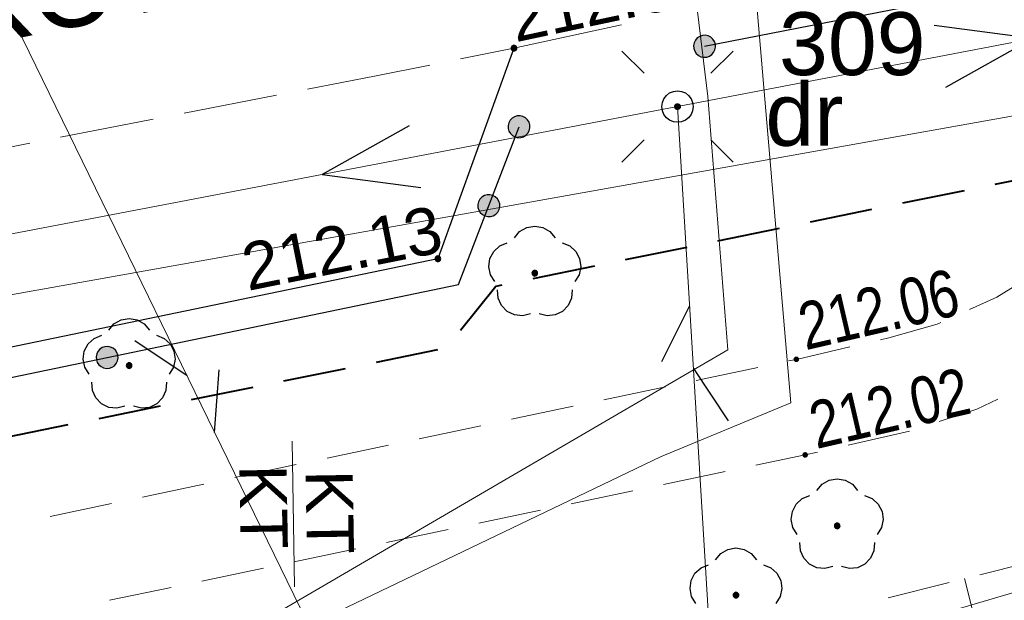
# Model space of a CAD drawing. Header units: metres. Extents: x 7419414 to 7419803, y 5549484 to 5549731.
# Tile 27 of 102: x 7419475.72 to 7419491.38, y 5549646.48 to 5549655.71. Entities that reach past the tile are written whole.
import ezdxf
from ezdxf.enums import TextEntityAlignment as Align

# ---------------------------------------------------------------- set-up
doc = ezdxf.new("R2010")
doc.units = ezdxf.units.M
doc.header["$MEASUREMENT"] = 0
doc.layers.get('0').update_dxf_attribs({"color": 250})
for name, color, linetype, lineweight in [('EGDE', 7, 'Continuous', 13), ('EGDE_O', 7, 'Continuous', 13), ('EGUG_O', 96, 'Continuous', 13), ('GELULI_O', 7, 'Continuous', 13), ('KTCR02', 18, 'Continuous', 13), ('LINIE ROZGRANICZAJĄCE MPZP', 212, 'Continuous', 0), ('OTKJ', 7, 'Continuous', 13), ('OTKK', 7, 'Continuous', 30), ('OTOO', 7, 'Continuous', 30), ('OTRK', 7, 'Continuous', 13), ('OTRS_O', 7, 'Continuous', 13), ('RTPW02', 250, 'Continuous', 0), ('SUEP', 1, 'Continuous', 13), ('SULL', 7, 'Continuous', 13), ('SULL_O', 7, 'Continuous', 13), ('sutp', 250, 'Continuous', 0)]:
    doc.layers.add(name, color=color, linetype=linetype, lineweight=lineweight)
doc.styles.add('Arial', font='arial.ttf')

# ---------------------------------------------------------------- blocks, each defined once
blk = doc.blocks.new('RTPW02')
at = {"layer": 'RTPW02', "linetype": 'Continuous', "lineweight": 13}
h = blk.add_hatch(color=250, dxfattribs=at)
edge = h.paths.add_edge_path()
edge.add_arc((0, 0), 0.0045, 0, 360)

msp = doc.modelspace()

# ---------------------------------------------------------------- hatches: boundary and pattern name
at = {"linetype": 'Continuous'}
for points in [[(7419486.598, 5549655.115), (7419486.553, 5549655.124), (7419486.512, 5549655.145), (7419486.478, 5549655.175), (7419486.453, 5549655.213), (7419486.438, 5549655.256), (7419486.435, 5549655.302), (7419486.444, 5549655.347), (7419486.465, 5549655.388), (7419486.495, 5549655.422), (7419486.533, 5549655.447), (7419486.576, 5549655.462), (7419486.622, 5549655.465), (7419486.667, 5549655.456), (7419486.708, 5549655.435), (7419486.742, 5549655.405), (7419486.767, 5549655.367), (7419486.782, 5549655.324), (7419486.785, 5549655.278), (7419486.776, 5549655.233), (7419486.755, 5549655.192), (7419486.725, 5549655.158), (7419486.687, 5549655.133), (7419486.644, 5549655.118)], [(7419483.58, 5549655.215), (7419483.568, 5549655.217), (7419483.558, 5549655.221), (7419483.548, 5549655.228), (7419483.541, 5549655.237), (7419483.537, 5549655.248), (7419483.535, 5549655.26), (7419483.537, 5549655.272), (7419483.541, 5549655.283), (7419483.548, 5549655.292), (7419483.558, 5549655.299), (7419483.568, 5549655.303), (7419483.58, 5549655.305), (7419483.592, 5549655.303), (7419483.603, 5549655.299), (7419483.612, 5549655.292), (7419483.619, 5549655.283), (7419483.623, 5549655.272), (7419483.625, 5549655.26), (7419483.623, 5549655.248), (7419483.619, 5549655.237), (7419483.612, 5549655.228), (7419483.603, 5549655.221), (7419483.592, 5549655.217)], [(7419486.182, 5549654.285), (7419486.17, 5549654.286), (7419486.16, 5549654.29), (7419486.15, 5549654.296), (7419486.143, 5549654.304), (7419486.138, 5549654.314), (7419486.135, 5549654.324), (7419486.135, 5549654.336), (7419486.139, 5549654.348), (7419486.145, 5549654.359), (7419486.156, 5549654.368), (7419486.167, 5549654.373), (7419486.179, 5549654.375), (7419486.192, 5549654.373), (7419486.201, 5549654.37), (7419486.21, 5549654.363), (7419486.218, 5549654.354), (7419486.223, 5549654.343), (7419486.225, 5549654.331), (7419486.224, 5549654.322), (7419486.221, 5549654.311), (7419486.213, 5549654.3), (7419486.205, 5549654.292), (7419486.194, 5549654.287)], [(7419483.642, 5549653.836), (7419483.597, 5549653.847), (7419483.557, 5549653.868), (7419483.524, 5549653.9), (7419483.5, 5549653.939), (7419483.487, 5549653.982), (7419483.486, 5549654.028), (7419483.497, 5549654.073), (7419483.518, 5549654.113), (7419483.55, 5549654.146), (7419483.589, 5549654.17), (7419483.632, 5549654.183), (7419483.678, 5549654.184), (7419483.723, 5549654.173), (7419483.763, 5549654.152), (7419483.796, 5549654.12), (7419483.82, 5549654.081), (7419483.833, 5549654.038), (7419483.834, 5549653.992), (7419483.823, 5549653.947), (7419483.802, 5549653.907), (7419483.77, 5549653.874), (7419483.731, 5549653.85), (7419483.688, 5549653.837)], [(7419483.162, 5549652.581), (7419483.117, 5549652.592), (7419483.077, 5549652.613), (7419483.044, 5549652.645), (7419483.02, 5549652.684), (7419483.007, 5549652.727), (7419483.006, 5549652.773), (7419483.017, 5549652.818), (7419483.038, 5549652.858), (7419483.07, 5549652.891), (7419483.109, 5549652.915), (7419483.152, 5549652.928), (7419483.198, 5549652.929), (7419483.243, 5549652.918), (7419483.283, 5549652.897), (7419483.316, 5549652.865), (7419483.34, 5549652.826), (7419483.353, 5549652.783), (7419483.354, 5549652.737), (7419483.343, 5549652.692), (7419483.322, 5549652.652), (7419483.29, 5549652.619), (7419483.251, 5549652.595), (7419483.208, 5549652.582)], [(7419483.162, 5549652.581), (7419483.117, 5549652.592), (7419483.077, 5549652.613), (7419483.044, 5549652.645), (7419483.02, 5549652.684), (7419483.007, 5549652.727), (7419483.006, 5549652.773), (7419483.017, 5549652.818), (7419483.038, 5549652.858), (7419483.07, 5549652.891), (7419483.109, 5549652.915), (7419483.152, 5549652.928), (7419483.198, 5549652.929), (7419483.243, 5549652.918), (7419483.283, 5549652.897), (7419483.316, 5549652.865), (7419483.34, 5549652.826), (7419483.353, 5549652.783), (7419483.354, 5549652.737), (7419483.343, 5549652.692), (7419483.322, 5549652.652), (7419483.29, 5549652.619), (7419483.251, 5549652.595), (7419483.208, 5549652.582)], [(7419482.37, 5549651.865), (7419482.358, 5549651.867), (7419482.348, 5549651.871), (7419482.338, 5549651.878), (7419482.331, 5549651.888), (7419482.327, 5549651.898), (7419482.325, 5549651.91), (7419482.327, 5549651.922), (7419482.331, 5549651.933), (7419482.338, 5549651.942), (7419482.348, 5549651.949), (7419482.358, 5549651.953), (7419482.37, 5549651.955), (7419482.382, 5549651.953), (7419482.393, 5549651.949), (7419482.402, 5549651.942), (7419482.409, 5549651.933), (7419482.413, 5549651.922), (7419482.415, 5549651.91), (7419482.413, 5549651.898), (7419482.409, 5549651.888), (7419482.402, 5549651.878), (7419482.393, 5549651.871), (7419482.382, 5549651.867)], [(7419483.91, 5549651.635), (7419483.896, 5549651.637), (7419483.884, 5549651.644), (7419483.874, 5549651.654), (7419483.867, 5549651.666), (7419483.865, 5549651.68), (7419483.867, 5549651.694), (7419483.874, 5549651.706), (7419483.884, 5549651.716), (7419483.896, 5549651.723), (7419483.91, 5549651.725), (7419483.924, 5549651.723), (7419483.936, 5549651.716), (7419483.946, 5549651.706), (7419483.953, 5549651.694), (7419483.955, 5549651.68), (7419483.953, 5549651.666), (7419483.946, 5549651.654), (7419483.936, 5549651.644), (7419483.924, 5549651.637)], [(7419477.1, 5549650.165), (7419477.055, 5549650.174), (7419477.014, 5549650.194), (7419476.979, 5549650.224), (7419476.954, 5549650.261), (7419476.939, 5549650.304), (7419476.935, 5549650.35), (7419476.944, 5549650.395), (7419476.964, 5549650.436), (7419476.994, 5549650.471), (7419477.031, 5549650.496), (7419477.074, 5549650.511), (7419477.12, 5549650.515), (7419477.165, 5549650.506), (7419477.206, 5549650.486), (7419477.241, 5549650.456), (7419477.266, 5549650.419), (7419477.281, 5549650.376), (7419477.285, 5549650.33), (7419477.276, 5549650.285), (7419477.256, 5549650.244), (7419477.226, 5549650.209), (7419477.189, 5549650.184), (7419477.146, 5549650.169)], [(7419477.1, 5549650.165), (7419477.055, 5549650.174), (7419477.014, 5549650.194), (7419476.979, 5549650.224), (7419476.954, 5549650.261), (7419476.939, 5549650.304), (7419476.935, 5549650.35), (7419476.944, 5549650.395), (7419476.964, 5549650.436), (7419476.994, 5549650.471), (7419477.031, 5549650.496), (7419477.074, 5549650.511), (7419477.12, 5549650.515), (7419477.165, 5549650.506), (7419477.206, 5549650.486), (7419477.241, 5549650.456), (7419477.266, 5549650.419), (7419477.281, 5549650.376), (7419477.285, 5549650.33), (7419477.276, 5549650.285), (7419477.256, 5549650.244), (7419477.226, 5549650.209), (7419477.189, 5549650.184), (7419477.146, 5549650.169)], [(7419477.46, 5549650.165), (7419477.446, 5549650.167), (7419477.434, 5549650.174), (7419477.424, 5549650.184), (7419477.417, 5549650.196), (7419477.415, 5549650.21), (7419477.417, 5549650.224), (7419477.424, 5549650.236), (7419477.434, 5549650.246), (7419477.446, 5549650.253), (7419477.46, 5549650.255), (7419477.474, 5549650.253), (7419477.486, 5549650.246), (7419477.496, 5549650.236), (7419477.503, 5549650.224), (7419477.505, 5549650.21), (7419477.503, 5549650.196), (7419477.496, 5549650.184), (7419477.486, 5549650.174), (7419477.474, 5549650.167)], [(7419488.72, 5549647.615), (7419488.706, 5549647.617), (7419488.694, 5549647.624), (7419488.684, 5549647.634), (7419488.677, 5549647.646), (7419488.675, 5549647.66), (7419488.677, 5549647.674), (7419488.684, 5549647.686), (7419488.694, 5549647.696), (7419488.706, 5549647.703), (7419488.72, 5549647.705), (7419488.734, 5549647.703), (7419488.746, 5549647.696), (7419488.756, 5549647.686), (7419488.763, 5549647.674), (7419488.765, 5549647.66), (7419488.763, 5549647.646), (7419488.756, 5549647.634), (7419488.746, 5549647.624), (7419488.734, 5549647.617)], [(7419487.11, 5549646.515), (7419487.096, 5549646.517), (7419487.084, 5549646.524), (7419487.074, 5549646.534), (7419487.067, 5549646.546), (7419487.065, 5549646.56), (7419487.067, 5549646.574), (7419487.074, 5549646.586), (7419487.084, 5549646.596), (7419487.096, 5549646.603), (7419487.11, 5549646.605), (7419487.124, 5549646.603), (7419487.136, 5549646.596), (7419487.146, 5549646.586), (7419487.153, 5549646.574), (7419487.155, 5549646.56), (7419487.153, 5549646.546), (7419487.146, 5549646.534), (7419487.136, 5549646.524), (7419487.124, 5549646.517)]]:
    msp.add_hatch(color=0, dxfattribs=at).paths.add_polyline_path(points)

# ---------------------------------------------------------------- linework, layer by layer
at = {"color": 0, "linetype": 'Continuous'}
for p, q in [((7419485.296, 5549655.214), (7419485.65, 5549654.86)), ((7419487.064, 5549655.214), (7419486.71, 5549654.86)), ((7419485.296, 5549653.446), (7419485.65, 5549653.8)), ((7419487.064, 5549653.446), (7419486.71, 5549653.8)), ((7419486.373, 5549651.162), (7419485.926, 5549650.268)), ((7419478.381, 5549650.047), (7419477.553, 5549650.606)), ((7419478.82, 5549649.148), (7419478.89, 5549650.145)), ((7419486.434, 5549650.164), (7419486.985, 5549649.331))]:
    msp.add_line(p, q, dxfattribs=at)
at = {"color": 0, "linetype": 'Continuous', "flags": 128}
for points in [[(7419490.448, 5549654.638), (7419491.828, 5549655.411), (7419490.26, 5549655.62)], [(7419481.912, 5549654.023), (7419480.532, 5549653.25), (7419482.099, 5549653.041)], [(7419483.586, 5549652.243), (7419483.669, 5549652.343), (7419483.782, 5549652.407), (7419483.91, 5549652.43), (7419484.038, 5549652.407), (7419484.151, 5549652.343), (7419484.234, 5549652.243)], [(7419483.274, 5549651.546), (7419483.205, 5549651.656), (7419483.179, 5549651.783), (7419483.197, 5549651.912), (7419483.258, 5549652.027), (7419483.354, 5549652.114), (7419483.474, 5549652.162)], [(7419484.346, 5549652.162), (7419484.466, 5549652.114), (7419484.562, 5549652.027), (7419484.623, 5549651.912), (7419484.641, 5549651.783), (7419484.615, 5549651.656), (7419484.546, 5549651.546)], [(7419483.841, 5549651.034), (7419483.715, 5549651.002), (7419483.586, 5549651.016), (7419483.469, 5549651.073), (7419483.379, 5549651.167), (7419483.326, 5549651.285), (7419483.317, 5549651.415)], [(7419484.503, 5549651.415), (7419484.494, 5549651.285), (7419484.441, 5549651.167), (7419484.351, 5549651.073), (7419484.234, 5549651.016), (7419484.105, 5549651.002), (7419483.979, 5549651.034)], [(7419477.136, 5549650.773), (7419477.219, 5549650.873), (7419477.332, 5549650.937), (7419477.46, 5549650.96), (7419477.588, 5549650.937), (7419477.701, 5549650.873), (7419477.784, 5549650.773)], [(7419476.824, 5549650.076), (7419476.755, 5549650.186), (7419476.729, 5549650.313), (7419476.747, 5549650.442), (7419476.808, 5549650.557), (7419476.904, 5549650.644), (7419477.024, 5549650.692)], [(7419477.896, 5549650.692), (7419478.016, 5549650.644), (7419478.112, 5549650.557), (7419478.173, 5549650.442), (7419478.191, 5549650.313), (7419478.165, 5549650.186), (7419478.096, 5549650.076)], [(7419477.391, 5549649.564), (7419477.265, 5549649.532), (7419477.136, 5549649.546), (7419477.019, 5549649.603), (7419476.929, 5549649.697), (7419476.876, 5549649.815), (7419476.867, 5549649.945)], [(7419478.053, 5549649.945), (7419478.044, 5549649.815), (7419477.991, 5549649.697), (7419477.901, 5549649.603), (7419477.784, 5549649.546), (7419477.655, 5549649.532), (7419477.529, 5549649.564)], [(7419488.396, 5549648.223), (7419488.479, 5549648.323), (7419488.592, 5549648.387), (7419488.72, 5549648.41), (7419488.848, 5549648.387), (7419488.961, 5549648.323), (7419489.044, 5549648.223)], [(7419488.084, 5549647.526), (7419488.015, 5549647.636), (7419487.989, 5549647.763), (7419488.007, 5549647.892), (7419488.068, 5549648.007), (7419488.164, 5549648.094), (7419488.284, 5549648.142)], [(7419489.156, 5549648.142), (7419489.276, 5549648.094), (7419489.372, 5549648.007), (7419489.433, 5549647.892), (7419489.451, 5549647.763), (7419489.425, 5549647.636), (7419489.356, 5549647.526)], [(7419486.786, 5549647.123), (7419486.869, 5549647.223), (7419486.982, 5549647.287), (7419487.11, 5549647.31), (7419487.238, 5549647.287), (7419487.351, 5549647.223), (7419487.434, 5549647.123)], [(7419488.651, 5549647.014), (7419488.525, 5549646.982), (7419488.396, 5549646.996), (7419488.279, 5549647.053), (7419488.189, 5549647.147), (7419488.136, 5549647.265), (7419488.127, 5549647.395)], [(7419489.313, 5549647.395), (7419489.304, 5549647.265), (7419489.251, 5549647.147), (7419489.161, 5549647.053), (7419489.044, 5549646.996), (7419488.915, 5549646.982), (7419488.789, 5549647.014)], [(7419486.474, 5549646.426), (7419486.405, 5549646.536), (7419486.379, 5549646.663), (7419486.397, 5549646.792), (7419486.458, 5549646.907), (7419486.554, 5549646.994), (7419486.674, 5549647.042)], [(7419487.546, 5549647.042), (7419487.666, 5549646.994), (7419487.762, 5549646.907), (7419487.823, 5549646.792), (7419487.841, 5549646.663), (7419487.815, 5549646.536), (7419487.746, 5549646.426)]]:
    msp.add_lwpolyline(points, dxfattribs=at)
for points in [[(7419486.438, 5549655.256), (7419486.453, 5549655.213), (7419486.478, 5549655.175), (7419486.512, 5549655.145), (7419486.553, 5549655.124), (7419486.598, 5549655.115), (7419486.644, 5549655.118), (7419486.687, 5549655.133), (7419486.725, 5549655.158), (7419486.755, 5549655.192), (7419486.776, 5549655.233), (7419486.785, 5549655.278), (7419486.782, 5549655.324), (7419486.767, 5549655.367), (7419486.742, 5549655.405), (7419486.708, 5549655.435), (7419486.667, 5549655.456), (7419486.622, 5549655.465), (7419486.576, 5549655.462), (7419486.533, 5549655.447), (7419486.495, 5549655.422), (7419486.465, 5549655.388), (7419486.444, 5549655.347), (7419486.435, 5549655.302), (7419486.438, 5549655.256)], [(7419483.535, 5549655.26), (7419483.537, 5549655.248), (7419483.541, 5549655.237), (7419483.548, 5549655.228), (7419483.558, 5549655.221), (7419483.568, 5549655.217), (7419483.58, 5549655.215), (7419483.592, 5549655.217), (7419483.603, 5549655.221), (7419483.612, 5549655.228), (7419483.619, 5549655.237), (7419483.623, 5549655.248), (7419483.625, 5549655.26), (7419483.623, 5549655.272), (7419483.619, 5549655.283), (7419483.612, 5549655.292), (7419483.603, 5549655.299), (7419483.592, 5549655.303), (7419483.58, 5549655.305), (7419483.568, 5549655.303), (7419483.558, 5549655.299), (7419483.548, 5549655.292), (7419483.541, 5549655.283), (7419483.537, 5549655.272), (7419483.535, 5549655.26)], [(7419486.18, 5549654.58), (7419486.245, 5549654.571), (7419486.305, 5549654.547), (7419486.357, 5549654.507), (7419486.397, 5549654.455), (7419486.421, 5549654.395), (7419486.43, 5549654.33), (7419486.421, 5549654.265), (7419486.397, 5549654.205), (7419486.357, 5549654.153), (7419486.305, 5549654.113), (7419486.245, 5549654.089), (7419486.18, 5549654.08), (7419486.115, 5549654.089), (7419486.055, 5549654.113), (7419486.003, 5549654.153), (7419485.963, 5549654.205), (7419485.939, 5549654.265), (7419485.93, 5549654.33), (7419485.939, 5549654.395), (7419485.963, 5549654.455), (7419486.003, 5549654.507), (7419486.055, 5549654.547), (7419486.115, 5549654.571), (7419486.18, 5549654.58)], [(7419486.179, 5549654.375), (7419486.192, 5549654.373), (7419486.201, 5549654.37), (7419486.21, 5549654.363), (7419486.218, 5549654.354), (7419486.223, 5549654.343), (7419486.225, 5549654.331), (7419486.224, 5549654.322), (7419486.221, 5549654.311), (7419486.213, 5549654.3), (7419486.205, 5549654.292), (7419486.194, 5549654.287), (7419486.182, 5549654.285), (7419486.17, 5549654.286), (7419486.16, 5549654.29), (7419486.15, 5549654.296), (7419486.143, 5549654.304), (7419486.138, 5549654.314), (7419486.135, 5549654.324), (7419486.135, 5549654.336), (7419486.139, 5549654.348), (7419486.145, 5549654.359), (7419486.156, 5549654.368), (7419486.167, 5549654.373), (7419486.179, 5549654.375)], [(7419483.597, 5549653.847), (7419483.642, 5549653.836), (7419483.688, 5549653.837), (7419483.731, 5549653.85), (7419483.77, 5549653.874), (7419483.802, 5549653.907), (7419483.823, 5549653.947), (7419483.834, 5549653.992), (7419483.833, 5549654.038), (7419483.82, 5549654.081), (7419483.796, 5549654.12), (7419483.763, 5549654.152), (7419483.723, 5549654.173), (7419483.678, 5549654.184), (7419483.632, 5549654.183), (7419483.589, 5549654.17), (7419483.55, 5549654.146), (7419483.518, 5549654.113), (7419483.497, 5549654.073), (7419483.486, 5549654.028), (7419483.487, 5549653.982), (7419483.5, 5549653.939), (7419483.524, 5549653.9), (7419483.557, 5549653.868), (7419483.597, 5549653.847)], [(7419483.117, 5549652.592), (7419483.162, 5549652.581), (7419483.208, 5549652.582), (7419483.251, 5549652.595), (7419483.29, 5549652.619), (7419483.322, 5549652.652), (7419483.343, 5549652.692), (7419483.354, 5549652.737), (7419483.353, 5549652.783), (7419483.34, 5549652.826), (7419483.316, 5549652.865), (7419483.283, 5549652.897), (7419483.243, 5549652.918), (7419483.198, 5549652.929), (7419483.152, 5549652.928), (7419483.109, 5549652.915), (7419483.07, 5549652.891), (7419483.038, 5549652.858), (7419483.017, 5549652.818), (7419483.006, 5549652.773), (7419483.007, 5549652.727), (7419483.02, 5549652.684), (7419483.044, 5549652.645), (7419483.077, 5549652.613), (7419483.117, 5549652.592)], [(7419483.117, 5549652.592), (7419483.162, 5549652.581), (7419483.208, 5549652.582), (7419483.251, 5549652.595), (7419483.29, 5549652.619), (7419483.322, 5549652.652), (7419483.343, 5549652.692), (7419483.354, 5549652.737), (7419483.353, 5549652.783), (7419483.34, 5549652.826), (7419483.316, 5549652.865), (7419483.283, 5549652.897), (7419483.243, 5549652.918), (7419483.198, 5549652.929), (7419483.152, 5549652.928), (7419483.109, 5549652.915), (7419483.07, 5549652.891), (7419483.038, 5549652.858), (7419483.017, 5549652.818), (7419483.006, 5549652.773), (7419483.007, 5549652.727), (7419483.02, 5549652.684), (7419483.044, 5549652.645), (7419483.077, 5549652.613), (7419483.117, 5549652.592)], [(7419482.325, 5549651.91), (7419482.327, 5549651.898), (7419482.331, 5549651.888), (7419482.338, 5549651.878), (7419482.348, 5549651.871), (7419482.358, 5549651.867), (7419482.37, 5549651.865), (7419482.382, 5549651.867), (7419482.393, 5549651.871), (7419482.402, 5549651.878), (7419482.409, 5549651.888), (7419482.413, 5549651.898), (7419482.415, 5549651.91), (7419482.413, 5549651.922), (7419482.409, 5549651.933), (7419482.402, 5549651.942), (7419482.393, 5549651.949), (7419482.382, 5549651.953), (7419482.37, 5549651.955), (7419482.358, 5549651.953), (7419482.348, 5549651.949), (7419482.338, 5549651.942), (7419482.331, 5549651.933), (7419482.327, 5549651.922), (7419482.325, 5549651.91)], [(7419483.91, 5549651.635), (7419483.924, 5549651.637), (7419483.936, 5549651.644), (7419483.946, 5549651.654), (7419483.953, 5549651.666), (7419483.955, 5549651.68), (7419483.953, 5549651.694), (7419483.946, 5549651.706), (7419483.936, 5549651.716), (7419483.924, 5549651.723), (7419483.91, 5549651.725), (7419483.896, 5549651.723), (7419483.884, 5549651.716), (7419483.874, 5549651.706), (7419483.867, 5549651.694), (7419483.865, 5549651.68), (7419483.867, 5549651.666), (7419483.874, 5549651.654), (7419483.884, 5549651.644), (7419483.896, 5549651.637), (7419483.91, 5549651.635)], [(7419476.939, 5549650.304), (7419476.954, 5549650.261), (7419476.979, 5549650.224), (7419477.014, 5549650.194), (7419477.055, 5549650.174), (7419477.1, 5549650.165), (7419477.146, 5549650.169), (7419477.189, 5549650.184), (7419477.226, 5549650.209), (7419477.256, 5549650.244), (7419477.276, 5549650.285), (7419477.285, 5549650.33), (7419477.281, 5549650.376), (7419477.266, 5549650.419), (7419477.241, 5549650.456), (7419477.206, 5549650.486), (7419477.165, 5549650.506), (7419477.12, 5549650.515), (7419477.074, 5549650.511), (7419477.031, 5549650.496), (7419476.994, 5549650.471), (7419476.964, 5549650.436), (7419476.944, 5549650.395), (7419476.935, 5549650.35), (7419476.939, 5549650.304)], [(7419476.939, 5549650.304), (7419476.954, 5549650.261), (7419476.979, 5549650.224), (7419477.014, 5549650.194), (7419477.055, 5549650.174), (7419477.1, 5549650.165), (7419477.146, 5549650.169), (7419477.189, 5549650.184), (7419477.226, 5549650.209), (7419477.256, 5549650.244), (7419477.276, 5549650.285), (7419477.285, 5549650.33), (7419477.281, 5549650.376), (7419477.266, 5549650.419), (7419477.241, 5549650.456), (7419477.206, 5549650.486), (7419477.165, 5549650.506), (7419477.12, 5549650.515), (7419477.074, 5549650.511), (7419477.031, 5549650.496), (7419476.994, 5549650.471), (7419476.964, 5549650.436), (7419476.944, 5549650.395), (7419476.935, 5549650.35), (7419476.939, 5549650.304)], [(7419477.46, 5549650.165), (7419477.474, 5549650.167), (7419477.486, 5549650.174), (7419477.496, 5549650.184), (7419477.503, 5549650.196), (7419477.505, 5549650.21), (7419477.503, 5549650.224), (7419477.496, 5549650.236), (7419477.486, 5549650.246), (7419477.474, 5549650.253), (7419477.46, 5549650.255), (7419477.446, 5549650.253), (7419477.434, 5549650.246), (7419477.424, 5549650.236), (7419477.417, 5549650.224), (7419477.415, 5549650.21), (7419477.417, 5549650.196), (7419477.424, 5549650.184), (7419477.434, 5549650.174), (7419477.446, 5549650.167), (7419477.46, 5549650.165)], [(7419488.72, 5549647.615), (7419488.734, 5549647.617), (7419488.746, 5549647.624), (7419488.756, 5549647.634), (7419488.763, 5549647.646), (7419488.765, 5549647.66), (7419488.763, 5549647.674), (7419488.756, 5549647.686), (7419488.746, 5549647.696), (7419488.734, 5549647.703), (7419488.72, 5549647.705), (7419488.706, 5549647.703), (7419488.694, 5549647.696), (7419488.684, 5549647.686), (7419488.677, 5549647.674), (7419488.675, 5549647.66), (7419488.677, 5549647.646), (7419488.684, 5549647.634), (7419488.694, 5549647.624), (7419488.706, 5549647.617), (7419488.72, 5549647.615)], [(7419487.11, 5549646.515), (7419487.124, 5549646.517), (7419487.136, 5549646.524), (7419487.146, 5549646.534), (7419487.153, 5549646.546), (7419487.155, 5549646.56), (7419487.153, 5549646.574), (7419487.146, 5549646.586), (7419487.136, 5549646.596), (7419487.124, 5549646.603), (7419487.11, 5549646.605), (7419487.096, 5549646.603), (7419487.084, 5549646.596), (7419487.074, 5549646.586), (7419487.067, 5549646.574), (7419487.065, 5549646.56), (7419487.067, 5549646.546), (7419487.074, 5549646.534), (7419487.084, 5549646.524), (7419487.096, 5549646.517), (7419487.11, 5549646.515)]]:
    msp.add_lwpolyline(points, close=True, dxfattribs=at)
at = {"layer": 'EGDE', "color": 250, "linetype": 'Continuous', "lineweight": 0, "flags": 128}
for points in [[(7419624.854, 5549673.89), (7419624.8, 5549673.88), (7419598.8, 5549667.39), (7419587.56, 5549665.21), (7419575.48, 5549664.19), (7419564.39, 5549662.19), (7419563.19, 5549661.96), (7419553.44, 5549661.25), (7419525.33, 5549656.97), (7419518.53, 5549654.85), (7419502.4, 5549649.81), (7419472.27, 5549640.92), (7419444.75, 5549635.91), (7419446.03, 5549630.99), (7419462.45, 5549628.77), (7419462.29, 5549628.43), (7419509.38, 5549641.39), (7419528.76, 5549648.51), (7419538.53, 5549652.48), (7419556.13, 5549655.93), (7419588.38, 5549660.2), (7419606.85, 5549663.64), (7419614.77, 5549665.7), (7419624.134, 5549667.767)], [(7419444.344, 5549641.521), (7419444.75, 5549635.91), (7419472.27, 5549640.92), (7419502.4, 5549649.81), (7419518.53, 5549654.85), (7419505.87, 5549656.71), (7419494.738, 5549662.264)]]:
    msp.add_lwpolyline(points, dxfattribs=at)
at = {"layer": 'KTCR02', "color": 250, "linetype": 'Continuous', "lineweight": 13}
for p, q in [((7419487.456, 5549650.181), (7419486.478, 5549649.975)), ((7419485.989, 5549649.872), (7419485.01, 5549649.666)), ((7419484.521, 5549649.563), (7419483.542, 5549649.357)), ((7419483.053, 5549649.254), (7419482.074, 5549649.048)), ((7419488.892, 5549648.945), (7419489.867, 5549649.167)), ((7419481.585, 5549648.944), (7419480.607, 5549648.738)), ((7419480.117, 5549648.635), (7419479.139, 5549648.429)), ((7419485.958, 5549648.319), (7419486.937, 5549648.524)), ((7419478.649, 5549648.326), (7419477.671, 5549648.12)), ((7419484.489, 5549648.012), (7419485.468, 5549648.217)), ((7419477.182, 5549648.017), (7419476.203, 5549647.811)), ((7419483.021, 5549647.705), (7419484, 5549647.91)), ((7419481.553, 5549647.398), (7419482.532, 5549647.603)), ((7419480.085, 5549647.091), (7419481.064, 5549647.296)), ((7419478.616, 5549646.784), (7419479.595, 5549646.989)), ((7419477.148, 5549646.477), (7419478.127, 5549646.682))]:
    msp.add_line(p, q, dxfattribs=at)
at = {"layer": 'KTCR02', "color": 250, "linetype": 'Continuous', "lineweight": 13, "flags": 128}
for points in [[(7419491.703, 5549651.574), (7419491.26, 5549651.3), (7419490.823, 5549651.102)], [(7419490.368, 5549650.896), (7419490.31, 5549650.87), (7419489.54, 5549650.65), (7419489.408, 5549650.619)], [(7419488.92, 5549650.507), (7419488.07, 5549650.31), (7419487.946, 5549650.284)], [(7419490.342, 5549649.322), (7419490.94, 5549649.52), (7419491.275, 5549649.678)], [(7419487.426, 5549648.626), (7419488.21, 5549648.79), (7419488.404, 5549648.834)]]:
    msp.add_lwpolyline(points, dxfattribs=at)
at = {"layer": 'LINIE ROZGRANICZAJĄCE MPZP', "color": 212, "linetype": 'Continuous', "lineweight": 40}
for p, q in [((7419492.206, 5549653.292), (7419491.227, 5549653.092)), ((7419490.737, 5549652.992), (7419489.757, 5549652.792)), ((7419489.267, 5549652.692), (7419488.287, 5549652.492)), ((7419487.798, 5549652.391), (7419486.818, 5549652.191)), ((7419486.328, 5549652.091), (7419485.348, 5549651.891)), ((7419484.858, 5549651.791), (7419483.878, 5549651.591)), ((7419482.366, 5549650.459), (7419481.386, 5549650.26)), ((7419480.896, 5549650.161), (7419479.916, 5549649.962)), ((7419479.426, 5549649.863), (7419478.446, 5549649.664)), ((7419477.956, 5549649.565), (7419476.976, 5549649.366)), ((7419476.486, 5549649.267), (7419475.506, 5549649.068))]:
    msp.add_line(p, q, dxfattribs=at)
at = {"layer": 'LINIE ROZGRANICZAJĄCE MPZP', "color": 212, "linetype": 'Continuous', "lineweight": 40, "flags": 128}
msp.add_lwpolyline([(7419483.389, 5549651.491), (7419483.29, 5549651.471), (7419482.729, 5549650.768)], dxfattribs=at)
at = {"layer": 'OTKJ', "color": 250, "linetype": 'Continuous', "lineweight": 13}
for p, q in [((7419485.288, 5549655.633), (7419483.58, 5549655.26)), ((7419483.58, 5549655.26), (7419482.73, 5549655.089)), ((7419483.58, 5549655.26), (7419482.73, 5549655.089)), ((7419483.06, 5549653.82), (7419483.58, 5549655.26)), ((7419482.24, 5549654.991), (7419481.39, 5549654.82)), ((7419482.24, 5549654.991), (7419481.39, 5549654.82)), ((7419481.39, 5549654.82), (7419480.297, 5549654.607)), ((7419481.39, 5549654.82), (7419480.297, 5549654.607)), ((7419479.806, 5549654.512), (7419478.334, 5549654.225)), ((7419479.806, 5549654.512), (7419478.334, 5549654.225)), ((7419477.843, 5549654.129), (7419476.37, 5549653.843)), ((7419477.843, 5549654.129), (7419476.37, 5549653.843)), ((7419475.88, 5549653.747), (7419474.407, 5549653.461)), ((7419475.88, 5549653.747), (7419474.407, 5549653.461)), ((7419482.37, 5549651.91), (7419482.89, 5549653.35)), ((7419481.027, 5549651.632), (7419482.37, 5549651.91)), ((7419479.068, 5549651.226), (7419480.537, 5549651.53)), ((7419477.11, 5549650.821), (7419478.579, 5549651.125)), ((7419475.151, 5549650.415), (7419476.62, 5549650.719))]:
    msp.add_line(p, q, dxfattribs=at)
at = {"layer": 'OTKK', "color": 250, "linetype": 'Continuous', "lineweight": 30, "flags": 128}
msp.add_lwpolyline([(7419483.58, 5549655.26), (7419482.37, 5549651.91), (7419471.36, 5549649.63), (7419460.66, 5549647.45), (7419457.988, 5549650.003)], dxfattribs=at)
at = {"layer": 'OTOO', "color": 250, "linetype": 'Continuous', "lineweight": 30, "flags": 128}
for points in [[(7419486.61, 5549655.29), (7419495.5, 5549657.03), (7419510.25, 5549659.86), (7419524.52, 5549662.53), (7419540.27, 5549665.15), (7419556.13, 5549668), (7419569.6, 5549670.41), (7419581.96, 5549672.62)], [(7419457.359, 5549649.612), (7419457.77, 5549649.7), (7419460.64, 5549646.9), (7419471.52, 5549649.18), (7419482.7, 5549651.5), (7419483.66, 5549654.01)]]:
    msp.add_lwpolyline(points, dxfattribs=at)
at = {"layer": 'OTRK', "color": 250, "linetype": 'Continuous', "lineweight": 13}
for p, q in [((7419491.955, 5549647.127), (7419490.985, 5549646.883)), ((7419490.742, 5549646.822), (7419491.087, 5549645.454)), ((7419490.5, 5549646.761), (7419489.53, 5549646.517))]:
    msp.add_line(p, q, dxfattribs=at)
at = {"layer": 'SUEP', "color": 1, "linetype": 'Continuous', "lineweight": 13, "flags": 128}
for points in [[(7419625.288, 5549677.577), (7419619.55, 5549677.45), (7419583.02, 5549671.95), (7419555.17, 5549667.66), (7419521.19, 5549661.03), (7419486.18, 5549654.33), (7419456, 5549648.56)], [(7419486.988, 5549661.269), (7419487.98, 5549649.62), (7419485.91, 5549648.76), (7419479.89, 5549645.87), (7419481.26, 5549628.72), (7419479.34, 5549626.51), (7419478.88, 5549625.53), (7419478.99, 5549624.25), (7419480.34, 5549623.23), (7419480.79, 5549623.29)], [(7419480.87, 5549623.97), (7419480.22, 5549624.03), (7419478.91, 5549624.27), (7419478.49, 5549626.53), (7419480.46, 5549627.79), (7419479.52, 5549646.11), (7419486.98, 5549650.46), (7419486.66, 5549654.49), (7419485.855, 5549661.124)], [(7419452.786, 5549646.769), (7419471.74, 5549650.65), (7419497.49, 5549655.25)]]:
    msp.add_lwpolyline(points, dxfattribs=at)
at = {"layer": 'SULL', "color": 250, "linetype": 'Continuous', "lineweight": 13}
msp.add_line((7419480.05, 5549649.01), (7419480.09, 5549646.69), dxfattribs=at)
msp.add_line((7419480.05, 5549649.01), (7419480.09, 5549646.69), dxfattribs=at)
at = {"layer": 'sutp', "color": 30, "linetype": 'Continuous', "lineweight": 13}
for p, q in [((7419473.739, 5549659.569), (7419487.59, 5549631.16)), ((7419487.59, 5549631.16), (7419486.18, 5549654.33))]:
    msp.add_line(p, q, dxfattribs=at)

# ---------------------------------------------------------------- block references
at = {"layer": 'RTPW02', "color": 250, "linetype": 'Continuous', "lineweight": 13, "xscale": 10, "yscale": 10, "zscale": 10}
for p in [(7419488.07, 5549650.31), (7419488.21, 5549648.79)]:
    msp.add_blockref('RTPW02', p, dxfattribs=at)

# ---------------------------------------------------------------- texts
at = {"layer": 'EGDE_O', "color": 250, "linetype": 'Continuous', "lineweight": 80, "style": 'Arial'}
msp.add_text('309', height=1, dxfattribs=at).set_placement((7419488.959, 5549654.831), align=Align.CENTER)
at = {"layer": 'EGUG_O', "color": 96, "linetype": 'Continuous', "lineweight": 0, "style": 'Arial'}
msp.add_text('dr', height=1, dxfattribs=at).set_placement((7419488.198, 5549653.707), align=Align.CENTER)
at = {"layer": 'GELULI_O', "color": 250, "linetype": 'Continuous', "lineweight": 0, "style": 'Arial'}
msp.add_text('FILTROWA', height=1.25, rotation=11.3015, dxfattribs=at).set_placement((7419471.25, 5549654.531))
at = {"layer": 'OTRS_O', "color": 250, "linetype": 'Continuous', "lineweight": 0, "style": 'Arial'}
for s, rotation, p in [('212.01', 12.0122, (7419483.603, 5549655.352)), ('212.13', 11.3615, (7419479.346, 5549651.397))]:
    msp.add_text(s, height=0.75, rotation=rotation, dxfattribs=at).set_placement(p)
at = {"layer": 'RTPW02', "color": 250, "linetype": 'Continuous', "lineweight": 13, "style": 'Arial', "width": 0.8}
for s, p in [('212.06', (7419488.215, 5549650.453)), ('212.02', (7419488.388, 5549648.882))]:
    msp.add_text(s, height=0.75, rotation=13.0231, dxfattribs=at).set_placement(p)
at = {"layer": 'SULL_O', "color": 250, "linetype": 'Continuous', "lineweight": 0, "style": 'Arial'}
for p in [(7419479.224, 5549647.959), (7419480.276, 5549647.876)]:
    msp.add_text('KT', height=0.75, rotation=270.9878, dxfattribs=at).set_placement(p, align=Align.CENTER)

doc.saveas('drawing.dxf')
